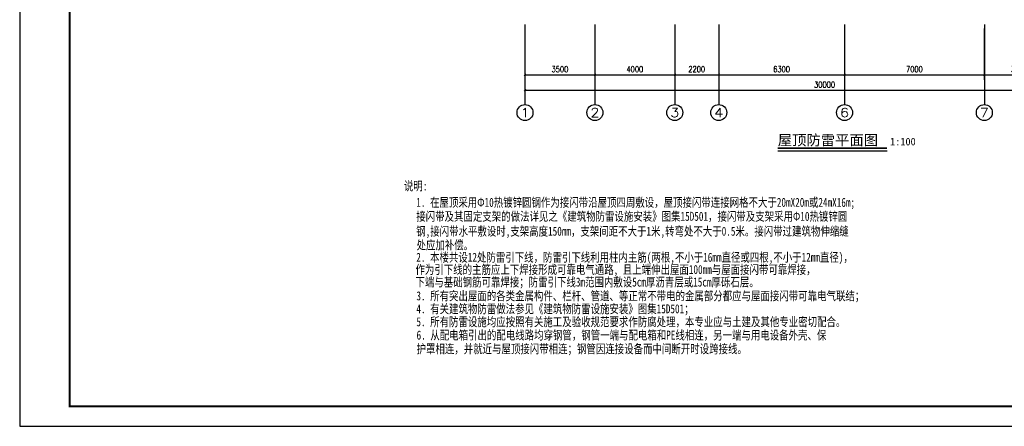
# Model space of a CAD drawing. Extents: x 427948 to 764348, y 274849 to 601549.
# Tile 53 of 212: x 680248 to 729549, y 274849 to 295193. Entities that reach past the tile are written whole.
import ezdxf
from ezdxf.enums import TextEntityAlignment as Align

# ---------------------------------------------------------------- set-up
doc = ezdxf.new("R2010")
doc.units = 0
doc.header["$LTSCALE"] = 1000
doc.header["$MEASUREMENT"] = 0
doc.layers.get('0').update_dxf_attribs({"linetype": 'CONTINUOUS'})
doc.layers.get('Defpoints').update_dxf_attribs({"linetype": 'CONTINUOUS'})
for name, color, linetype in [('AXIS', 3, 'CONTINUOUS'), ('AXIS_TEXT', 7, 'CONTINUOUS'), ('DIM_SYMB', 3, 'CONTINUOUS'), ('EQUIP-照明', 3, 'CONTINUOUS'), ('PUB_DIM', 3, 'CONTINUOUS'), ('PUB_TEXT', 7, 'CONTINUOUS'), ('PUB_TITLE', 4, 'CONTINUOUS')]:
    doc.layers.add(name, color=color, linetype=linetype)
doc.styles.add('_TCH_AXIS', font='COMPLEX', dxfattribs={"bigfont": 'GBCBIG'})
doc.styles.add('_TCH_DIM_T3', font='SIMPLEX', dxfattribs={"width": 0.705882, "bigfont": 'GBCBIG'})
doc.styles.add('COMPLEX', font='COMPLEX')
doc.styles.add('宋体', font='txt', dxfattribs={"width": 0.75})
doc.styles.add('黑体', font='simhei.ttf')
doc.dimstyles.new('_TCH_ARCH&&100', dxfattribs={"dimtxt": 297.5, "dimasz": 100, "dimexe": 250, "dimexo": 300, "dimgap": 126.25, "dimtad": 1, "dimdec": 0, "dimzin": 0, "dimdsep": 46, "dimtxsty": '_TCH_DIM_T3', "dimblk": 'ARCHTICK', "dimcen": 0.09, "dimclrt": 7, "dimazin": 2, "dimtfac": 1, "dimtdec": 0, "dimtix": 1, "dimtmove": 2, "dimatfit": 3, "dimfxl": 1, "dimtolj": 1, "dimtzin": 0, "dimarcsym": 0})

# ---------------------------------------------------------------- blocks, each defined once
blk = doc.blocks.new('_ArchTick')
at = {"color": 0, "linetype": 'ByBlock', "const_width": 0.4}
blk.add_lwpolyline([(-0.5, -0.5), (0.5, 0.5)], dxfattribs=at)
blk = doc.blocks.new('*D15')
at = {"layer": 'AXIS', "color": 0, "lineweight": -2}
for p, q in [((705549, 294668), (705549, 291418)), ((735549, 294668), (735549, 291418)), ((705549, 291668), (735549, 291668))]:
    blk.add_line(p, q, dxfattribs=at)
at = {"layer": 'Defpoints', "color": 0}
for p in [(705549, 294968), (735549, 294968), (735549, 291668)]:
    blk.add_point(p, dxfattribs=at)
at = {"layer": 'AXIS', "color": 0, "lineweight": -2, "xscale": 100, "yscale": 100, "zscale": 100, "rotation": 180}
blk.add_blockref('_ArchTick', (705549, 291668), dxfattribs=at)
at = {"layer": 'AXIS', "color": 0, "lineweight": -2, "xscale": 100, "yscale": 100, "zscale": 100}
blk.add_blockref('_ArchTick', (735549, 291668), dxfattribs=at)
at = {"layer": 'AXIS', "color": 7, "insert": (720549, 291943), "char_height": 297.5, "attachment_point": 5, "style": '_TCH_DIM_T3'}
blk.add_mtext('\\A1;30000', dxfattribs=at)
blk = doc.blocks.new('*D16')
at = {"layer": 'Defpoints', "color": 0}
for p in [(705549, 295048), (709049, 295048), (709049, 292442)]:
    blk.add_point(p, dxfattribs=at)
at = {"layer": 'PUB_DIM', "color": 0, "lineweight": -2}
for p, q in [((705549, 294748), (705549, 292192)), ((709049, 294748), (709049, 292192)), ((705549, 292442), (709049, 292442))]:
    blk.add_line(p, q, dxfattribs=at)
at = {"layer": 'PUB_DIM', "color": 0, "lineweight": -2, "xscale": 100, "yscale": 100, "zscale": 100, "rotation": 180}
blk.add_blockref('_ArchTick', (705549, 292442), dxfattribs=at)
at = {"layer": 'PUB_DIM', "color": 0, "lineweight": -2, "xscale": 100, "yscale": 100, "zscale": 100}
blk.add_blockref('_ArchTick', (709049, 292442), dxfattribs=at)
at = {"layer": 'PUB_DIM', "color": 7, "insert": (707299, 292717), "char_height": 297.5, "attachment_point": 5, "style": '_TCH_DIM_T3'}
blk.add_mtext('\\A1;3500', dxfattribs=at)
blk = doc.blocks.new('*D17')
at = {"layer": 'Defpoints', "color": 0}
for p in [(709049, 295048), (713049, 295048), (713049, 292442)]:
    blk.add_point(p, dxfattribs=at)
at = {"layer": 'PUB_DIM', "color": 0, "lineweight": -2}
for p, q in [((709049, 294748), (709049, 292192)), ((713049, 294748), (713049, 292192)), ((709049, 292442), (713049, 292442))]:
    blk.add_line(p, q, dxfattribs=at)
at = {"layer": 'PUB_DIM', "color": 0, "lineweight": -2, "xscale": 100, "yscale": 100, "zscale": 100, "rotation": 180}
blk.add_blockref('_ArchTick', (709049, 292442), dxfattribs=at)
at = {"layer": 'PUB_DIM', "color": 0, "lineweight": -2, "xscale": 100, "yscale": 100, "zscale": 100}
blk.add_blockref('_ArchTick', (713049, 292442), dxfattribs=at)
at = {"layer": 'PUB_DIM', "color": 7, "insert": (711049, 292717), "char_height": 297.5, "attachment_point": 5, "style": '_TCH_DIM_T3'}
blk.add_mtext('\\A1;4000', dxfattribs=at)
blk = doc.blocks.new('*D18')
at = {"layer": 'Defpoints', "color": 0}
for p in [(713049, 295048), (715249, 295048), (715249, 292442)]:
    blk.add_point(p, dxfattribs=at)
at = {"layer": 'PUB_DIM', "color": 0, "lineweight": -2}
for p, q in [((713049, 294748), (713049, 292192)), ((715249, 294748), (715249, 292192)), ((713049, 292442), (715249, 292442))]:
    blk.add_line(p, q, dxfattribs=at)
at = {"layer": 'PUB_DIM', "color": 0, "lineweight": -2, "xscale": 100, "yscale": 100, "zscale": 100, "rotation": 180}
blk.add_blockref('_ArchTick', (713049, 292442), dxfattribs=at)
at = {"layer": 'PUB_DIM', "color": 0, "lineweight": -2, "xscale": 100, "yscale": 100, "zscale": 100}
blk.add_blockref('_ArchTick', (715249, 292442), dxfattribs=at)
at = {"layer": 'PUB_DIM', "color": 7, "insert": (714149, 292717), "char_height": 297.5, "attachment_point": 5, "style": '_TCH_DIM_T3'}
blk.add_mtext('\\A1;2200', dxfattribs=at)
blk = doc.blocks.new('*D19')
at = {"layer": 'Defpoints', "color": 0}
for p in [(715249, 295048), (721549, 295048), (721549, 292442)]:
    blk.add_point(p, dxfattribs=at)
at = {"layer": 'PUB_DIM', "color": 0, "lineweight": -2}
for p, q in [((715249, 294748), (715249, 292192)), ((721549, 294748), (721549, 292192)), ((715249, 292442), (721549, 292442))]:
    blk.add_line(p, q, dxfattribs=at)
at = {"layer": 'PUB_DIM', "color": 0, "lineweight": -2, "xscale": 100, "yscale": 100, "zscale": 100, "rotation": 180}
blk.add_blockref('_ArchTick', (715249, 292442), dxfattribs=at)
at = {"layer": 'PUB_DIM', "color": 0, "lineweight": -2, "xscale": 100, "yscale": 100, "zscale": 100}
blk.add_blockref('_ArchTick', (721549, 292442), dxfattribs=at)
at = {"layer": 'PUB_DIM', "color": 7, "insert": (718399, 292717), "char_height": 297.5, "attachment_point": 5, "style": '_TCH_DIM_T3'}
blk.add_mtext('\\A1;6300', dxfattribs=at)
blk = doc.blocks.new('*D20')
at = {"layer": 'Defpoints', "color": 0}
for p in [(721549, 295048), (728549, 295048), (728549, 292442)]:
    blk.add_point(p, dxfattribs=at)
at = {"layer": 'PUB_DIM', "color": 0, "lineweight": -2}
for p, q in [((721549, 294748), (721549, 292192)), ((728549, 294748), (728549, 292192)), ((721549, 292442), (728549, 292442))]:
    blk.add_line(p, q, dxfattribs=at)
at = {"layer": 'PUB_DIM', "color": 0, "lineweight": -2, "xscale": 100, "yscale": 100, "zscale": 100, "rotation": 180}
blk.add_blockref('_ArchTick', (721549, 292442), dxfattribs=at)
at = {"layer": 'PUB_DIM', "color": 0, "lineweight": -2, "xscale": 100, "yscale": 100, "zscale": 100}
blk.add_blockref('_ArchTick', (728549, 292442), dxfattribs=at)
at = {"layer": 'PUB_DIM', "color": 7, "insert": (725049, 292717), "char_height": 297.5, "attachment_point": 5, "style": '_TCH_DIM_T3'}
blk.add_mtext('\\A1;7000', dxfattribs=at)
blk = doc.blocks.new('*D21')
at = {"layer": 'Defpoints', "color": 0}
for p in [(728549, 295048), (732049, 295048), (732049, 292442)]:
    blk.add_point(p, dxfattribs=at)
at = {"layer": 'PUB_DIM', "color": 0, "lineweight": -2}
for p, q in [((728549, 294748), (728549, 292192)), ((732049, 294748), (732049, 292192)), ((728549, 292442), (732049, 292442))]:
    blk.add_line(p, q, dxfattribs=at)
at = {"layer": 'PUB_DIM', "color": 0, "lineweight": -2, "xscale": 100, "yscale": 100, "zscale": 100, "rotation": 180}
blk.add_blockref('_ArchTick', (728549, 292442), dxfattribs=at)
at = {"layer": 'PUB_DIM', "color": 0, "lineweight": -2, "xscale": 100, "yscale": 100, "zscale": 100}
blk.add_blockref('_ArchTick', (732049, 292442), dxfattribs=at)
at = {"layer": 'PUB_DIM', "color": 7, "insert": (730299, 292717), "char_height": 297.5, "attachment_point": 5, "style": '_TCH_DIM_T3'}
blk.add_mtext('\\A1;3500', dxfattribs=at)
blk = doc.blocks.new('_AXISO')
blk.add_circle((0, 0), 0.5)
at = {"layer": 'AXIS_TEXT', "style": 'COMPLEX', "width": 1.041667}
blk.add_attdef('A', text='', height=0.56, dxfattribs=at).set_placement((-0.25, -0.28), (0.25, -0.28), align=Align.FIT)
blk = doc.blocks.new('24')
at = {"layer": 'PUB_TITLE', "linetype": 'Continuous'}
blk.add_lwpolyline([(-1193989, 144319), (-1109889, 144319), (-1109889, 203719), (-1193989, 203719)], close=True, dxfattribs=at)
at = {"layer": 'PUB_TITLE', "linetype": 'Continuous', "const_width": 100}
blk.add_lwpolyline([(-1191489, 145319), (-1110889, 145319), (-1110889, 202719), (-1191489, 202719)], close=True, dxfattribs=at)

msp = doc.modelspace()

# ---------------------------------------------------------------- linework, layer by layer
at = {"layer": 'AXIS'}
for p, q in [((705549.4, 294946.3), (705549.4, 290946.3)), ((709049.4, 294946.3), (709049.4, 290946.3)), ((713049.4, 294946.3), (713049.4, 290946.3)), ((715249.4, 294946.3), (715249.4, 290946.3)), ((721549.4, 294946.3), (721549.4, 290946.3)), ((728549.4, 294946.3), (728549.4, 290946.3))]:
    msp.add_line(p, q, dxfattribs=at)
at = {"layer": 'DIM_SYMB', "const_width": 70}
msp.add_lwpolyline([(718207, 288766.6), (723680.6, 288766.6)], dxfattribs=at)
at = {"layer": 'DIM_SYMB'}
msp.add_lwpolyline([(718207, 288626.6), (723680.6, 288626.6)], dxfattribs=at)

# ---------------------------------------------------------------- block references
msp.add_blockref('24', (1874236.9, 130530.5))
at = {"layer": 'AXIS'}
ref = msp.add_blockref('_AXISO', (705549.4, 290546.3), dxfattribs=dict(at, xscale=800, yscale=800, zscale=800))
ref.add_attrib('A', '1', dxfattribs={"layer": 'AXIS_TEXT', "height": 452.5, "style": '_TCH_AXIS', "width": 2.333333}).set_placement((705323.1, 290320.1), (705775.6, 290320.1), align=Align.FIT)
ref = msp.add_blockref('_AXISO', (709049.4, 290546.3), dxfattribs=dict(at, xscale=800, yscale=800, zscale=800))
ref.add_attrib('A', '2', dxfattribs={"layer": 'AXIS_TEXT', "height": 452.5, "style": '_TCH_AXIS', "width": 1.5}).set_placement((708823.1, 290320.1), (709275.6, 290320.1), align=Align.FIT)
ref = msp.add_blockref('_AXISO', (713049.4, 290546.3), dxfattribs=dict(at, xscale=800, yscale=800, zscale=800))
ref.add_attrib('A', '3', dxfattribs={"layer": 'AXIS_TEXT', "height": 452.5, "style": '_TCH_AXIS', "width": 1.5}).set_placement((712823.1, 290320.1), (713275.6, 290320.1), align=Align.FIT)
ref = msp.add_blockref('_AXISO', (715249.4, 290546.3), dxfattribs=dict(at, xscale=800, yscale=800, zscale=800))
ref.add_attrib('A', '4', dxfattribs={"layer": 'AXIS_TEXT', "height": 452.5, "style": '_TCH_AXIS', "width": 1.3125}).set_placement((715023.1, 290320.1), (715475.6, 290320.1), align=Align.FIT)
ref = msp.add_blockref('_AXISO', (721549.4, 290546.3), dxfattribs=dict(at, xscale=800, yscale=800, zscale=800))
ref.add_attrib('A', '6', dxfattribs={"layer": 'AXIS_TEXT', "height": 452.5, "style": '_TCH_AXIS', "width": 1.5}).set_placement((721323.1, 290320.1), (721775.6, 290320.1), align=Align.FIT)
ref = msp.add_blockref('_AXISO', (728549.4, 290546.3), dxfattribs=dict(at, xscale=800, yscale=800, zscale=800))
ref.add_attrib('A', '7', dxfattribs={"layer": 'AXIS_TEXT', "height": 452.5, "style": '_TCH_AXIS', "width": 1.5}).set_placement((728323.1, 290320.1), (728775.6, 290320.1), align=Align.FIT)

# ---------------------------------------------------------------- texts
at = {"layer": 'EQUIP-照明', "style": '宋体', "width": 0.75}
for s, p in [('说明:', (699488.7, 286650.8, 27.6)), ('1. 在屋顶采用Φ10热镀锌圆钢作为接闪带沿屋顶四周敷设，屋顶接闪带连接网格不大于20mX20m或24mX16m;', (700105.8, 285829.9, 27.6)), ('接闪带及其固定支架的做法详见之《建筑物防雷设施安装》图集15D501，接闪带及支架采用Φ10热镀锌圆', (700105.8, 285130.4, 27.6)), ('钢,接闪带水平敷设时,支架高度150mm，支架间距不大于1米,转弯处不大于0.5米。接闪带过建筑物伸缩缝', (700102.2, 284385.2, 27.6)), (' 处应加补偿。 ', (699889.6, 283694.7, 27.6)), ('2. 本楼共设12处防雷引下线，防雷引下线利用柱内主筋(两根,不小于16mm直径或四根,不小于12mm直径)，', (700106.7, 283081.9, 27.6)), ('作为引下线的主筋应上下焊接形成可靠电气通路, 且上端伸出屋面100mm与屋面接闪带可靠焊接，', (700065.1, 282469, 27.6)), ('下端与基础钢筋可靠焊接；防雷引下线3m范围内敷设5cm厚沥青层或15cm厚砾石层。 ', (700065.1, 281842.4, 27.6)), ('3. 所有突出屋面的各类金属构件、栏杆、管道、等正常不带电的金属部分都应与屋面接闪带可靠电气联结；', (700112.5, 281150.6, 27.6)), ('4. 有关建筑物防雷做法参见《建筑物防雷设施安装》图集15D501；', (700112.5, 280502.6, 27.6)), ('5. 所有防雷设施均应按照有关施工及验收规范要求作防腐处理，本专业应与土建及其他专业密切配合。', (700112.5, 279854.6, 27.6)), ('6. 从配电箱引出的配电线路均穿钢管，钢管一端与配电箱和PE线相连，另一端与用电设备外壳、保', (700119.8, 279188.5, 27.6)), ('护罩相连，并就近与屋顶接闪带相连；钢管因连接设备而中间断开时设跨接线。', (700119.8, 278500.5, 27.6))]:
    msp.add_text(s, height=450, dxfattribs=at).set_placement(p)
at = {"layer": 'PUB_TEXT', "style": '黑体'}
for s, height, p in [('屋顶防雷平面图', 525.74, (718207, 288906.6)), ('1:100', 375.53, (723834.1, 288906.6))]:
    msp.add_text(s, height=height, dxfattribs=at).set_placement(p)

# ---------------------------------------------------------------- dimensions: what is measured, and where the dimension line sits
at = {"layer": 'AXIS'}
dim = msp.add_aligned_dim(p1=(705549.4, 294968.3), p2=(735549.4, 294968.3), distance=-3300, dimstyle='_TCH_ARCH&&100', dxfattribs=at)
dim.commit()
dim.dimension.update_dxf_attribs({"geometry": '*D15', "text_midpoint": (720549.4, 291943.3)})
at = {"layer": 'PUB_DIM'}
for p1, p2, picture, middle in [((705549.4, 295048.3), (709049.4, 295048.3), '*D16', (707299.4, 292716.6)), ((709049.4, 295048.3), (713049.4, 295048.3), '*D17', (711049.4, 292716.6)), ((713049.4, 295048.3), (715249.4, 295048.3), '*D18', (714149.4, 292716.6)), ((715249.4, 295048.3), (721549.4, 295048.3), '*D19', (718399.4, 292716.6)), ((721549.4, 295048.3), (728549.4, 295048.3), '*D20', (725049.4, 292716.6)), ((728549.4, 295048.3), (732049.4, 295048.3), '*D21', (730299.4, 292716.6))]:
    dim = msp.add_aligned_dim(p1=p1, p2=p2, distance=-2606.8, dimstyle='_TCH_ARCH&&100', dxfattribs=at)
    dim.commit()
    dim.dimension.update_dxf_attribs({"geometry": picture, "text_midpoint": middle})

doc.saveas('drawing.dxf')
